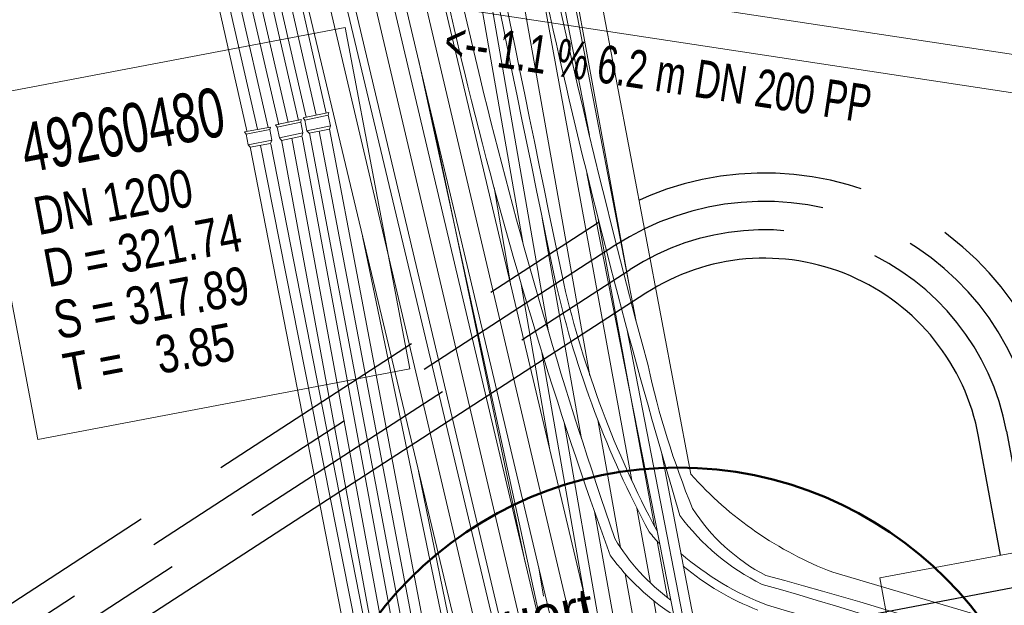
# Model space of a CAD drawing. Extents: x 3503739 to 3504470, y 5375172 to 5375561.
# Tile 91 of 142: x 3504133.21 to 3504138.4, y 5375426.6 to 5375429.69. Entities that reach past the tile are written whole.
import ezdxf

# ---------------------------------------------------------------- set-up
doc = ezdxf.new("R2010")
doc.units = 0
doc.header["$MEASUREMENT"] = 0
doc.linetypes.add('2', pattern=[3.4, 1.2, -0.5, 1.2, -0.5])
for name, color, linetype in [('_4WP_KANALISATIO', 7, 'Continuous'), ('_4WP_KANCAD__', 7, 'Continuous'), ('_4WP_KANCADT_', 7, 'Continuous'), ('_4WP_KANCADT__', 7, 'Continuous'), ('_4WP_LICHT-KSR', 7, 'Continuous'), ('_4WP_LICHT-LAMPE', 7, 'Continuous'), ('_4WP_STADT_BEW_S', 7, 'Continuous'), ('_4WP_STADT_DATEN', 7, 'Continuous'), ('_4WP_STADT_STROM', 7, 'Continuous'), ('BHM_2022-12-01BR', 7, 'Continuous'), ('BHM_BAUM_NEU', 7, 'Continuous')]:
    doc.layers.add(name, color=color, linetype=linetype)
doc.styles.add('118', font='TXT', dxfattribs={"width": 0.7, "height": 0.26})
doc.styles.add('119', font='TXT', dxfattribs={"width": 0.8, "height": 0.2})
doc.styles.add('184', font='ARIAL.TTF', dxfattribs={"height": 0.2})
doc.styles.add('75', font='TXT', dxfattribs={"width": 0.7, "height": 0.2})

# ---------------------------------------------------------------- blocks, each defined once
blk = doc.blocks.new('WP_LP-1020')
at = {"color": 7, "linetype": 'Continuous', "lineweight": 20}
for p, q in [((-0.8253, 0.8253), (0.8253, 0.8253)), ((-0.8253, -0.8253), (-0.8253, 0.8253)), ((0.8253, -0.8253), (0.8253, 0.8253)), ((-0.8253, -0.8253), (0.8253, -0.8253))]:
    blk.add_line(p, q, dxfattribs=at)
at = {"color": 1, "linetype": 'Continuous', "lineweight": 9}
for p, q in [((0, 0.324962), (0, 0.649924)), ((0, 0.649924), (0, 0.324962)), ((-0.554739, 0.55475), (-0.229777, 0.229788)), ((0.229777, 0.229788), (0.554739, 0.55475)), ((0.229777, 0.229788), (0.554739, 0.55475)), ((-0.324962, 0), (-0.649924, 0)), ((-0.324962, 0), (-0.649924, 0)), ((0.324962, 0), (0.649924, 0)), ((-0.229777, -0.229777), (-0.554739, -0.554739)), ((-0.229777, -0.229777), (-0.554739, -0.554739)), ((0.229777, -0.229777), (0.554739, -0.554739)), ((0.229777, -0.229777), (0.554739, -0.554739)), ((0, -0.324962), (0, -0.649924)), ((0, -0.324962), (0, -0.649924))]:
    blk.add_line(p, q, dxfattribs=at)
at = {"color": 7, "linetype": 'Continuous', "lineweight": 20}
blk.add_circle((0, 0), 0.272749, dxfattribs=at)

msp = doc.modelspace()

# ---------------------------------------------------------------- linework, layer by layer
at = {"layer": '_4WP_KANCAD__', "color": 1, "linetype": 'Continuous', "lineweight": 13}
msp.add_lwpolyline([(3504139.415694, 5375429.357488), (3504133.782028, 5375430.213864), (3504133.751972, 5375430.016136), (3504139.385637, 5375429.15976)], dxfattribs=at)
at = {"layer": '_4WP_KANCADT_', "color": 7, "linetype": 'Continuous', "lineweight": 13}
msp.add_lwpolyline([(3504132.958712, 5375429.273721), (3504134.923698, 5375429.646323), (3504135.265374, 5375427.844431), (3504133.300388, 5375427.471829), (3504132.958712, 5375429.273721)], dxfattribs=at)
at = {"layer": '_4WP_KANCADT_', "color": 1, "linetype": 'Continuous', "lineweight": 20}
msp.add_lwpolyline([(3504132.958712, 5375429.273721), (3504134.923698, 5375429.646323), (3504135.265374, 5375427.844431), (3504133.300388, 5375427.471829), (3504132.958712, 5375429.273721)], dxfattribs=at)
at = {"layer": '_4WP_LICHT-KSR', "color": 190, "linetype": '2', "lineweight": 30}
for points in [[(3504129.988785, 5375424.547821), (3504136.2648, 5375428.620642, -0.5344607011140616), (3504138.709046, 5375427.569805), (3504138.825129, 5375426.942895)], [(3504138.677637, 5375426.915584), (3504138.561554, 5375427.542494, 0.5344610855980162), (3504136.346455, 5375428.494815), (3504130.070441, 5375424.421994)]]:
    msp.add_lwpolyline(points, format="xyb", dxfattribs=at)
at = {"layer": '_4WP_STADT_BEW_S', "color": 142, "linetype": 'Continuous', "lineweight": 30}
msp.add_line((3504123.427402, 5375423.830051), (3504143.699033, 5375427.691259), dxfattribs=at)
at = {"layer": '_4WP_STADT_DATEN', "color": 7, "linetype": 'Continuous', "lineweight": 30}
msp.add_lwpolyline([(3504138.382651, 5375426.860962), (3504138.266568, 5375427.487872, 0.5344609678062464), (3504136.509766, 5375428.243162), (3504130.95535, 5375424.638622, 0.1543914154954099), (3504130.571959, 5375424.172954, -0.2530761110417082), (3504129.839807, 5375423.56545), (3504129.594636, 5375423.516548)], format="xyb", dxfattribs=at)
at = {"layer": '_4WP_STADT_STROM', "color": 3, "linetype": '2', "lineweight": 30}
msp.add_lwpolyline([(3504128.896028, 5375423.951678), (3504129.698703, 5375424.111776, 0.09497521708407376), (3504130.152097, 5375424.296168), (3504136.42811, 5375428.368989, -0.5344613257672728), (3504138.414061, 5375427.515183), (3504138.530144, 5375426.888273)], format="xyb", dxfattribs=at)
at = {"layer": 'BHM_2022-12-01BR', "color": 251, "linetype": 'Continuous', "lineweight": 9}
msp.add_line((3504134.594996, 5375438.698106), (3504136.747797, 5375427.287818), dxfattribs=at)
at = {"layer": 'BHM_2022-12-01BR', "color": 40, "linetype": 'Continuous', "lineweight": 9}
for p, q in [((3504136.431562, 5375428.239506, -0.015644), (3504135.012421, 5375435.99726, -0.036678)), ((3504136.21555, 5375427.807895, 0.042522), (3504135.248282, 5375433.243943, 0.087355)), ((3504136.436178, 5375427.254847, -0.045407), (3504135.894896, 5375430.215862, -0.061312)), ((3504136.171086, 5375427.475787, 0.035366), (3504135.963734, 5375428.640128, 0.039851)), ((3504136.555561, 5375427.013793, -0.042321), (3504136.259471, 5375428.635854, -0.063178)), ((3504136.377016, 5375426.900457, 0.035038), (3504136.257073, 5375427.574539, 0.040598)), ((3504136.439684, 5375425.967541, 0.029558), (3504136.239551, 5375427.091343, 0.033886)), ((3504136.535151, 5375426.713427, -0.042498), (3504136.462875, 5375427.108805, -0.044622)), ((3504136.624329, 5375426.637066, -0.037477), (3504136.569962, 5375426.934901, -0.041307)), ((3504136.542807, 5375425.96871, 0.027354), (3504136.401522, 5375426.762735, 0.033903)), ((3504136.65797, 5375426.041559, -0.038889), (3504136.552229, 5375426.620003, -0.041996))]:
    msp.add_line(p, q, dxfattribs=at)
at = {"layer": 'BHM_2022-12-01BR', "color": 30, "linetype": 'Continuous', "lineweight": 9}
for p, q in [((3504134.812766, 5375434.540477), (3504135.860506, 5375428.513333)), ((3504135.453748, 5375431.167637), (3504135.996862, 5375428.039082)), ((3504135.708946, 5375428.802217), (3504135.798374, 5375428.281949)), ((3504135.852689, 5375428.291831), (3504136.003231, 5375427.416135)), ((3504135.961794, 5375427.930668), (3504136.184196, 5375426.651301)), ((3504136.07979, 5375427.56138), (3504136.370999, 5375425.883902)), ((3504135.944807, 5375426.794578, -0.13045), (3504135.97035, 5375426.644811, -0.130611))]:
    msp.add_line(p, q, dxfattribs=at)
at = {"layer": 'BHM_2022-12-01BR', "color": 150, "linetype": 'Continuous', "lineweight": 9}
for p, q in [((3504133.732426, 5375433.992623, 0.223997), (3504134.823316, 5375429.194365, 0.225024)), ((3504133.521306, 5375433.941809, 0.223908), (3504134.622698, 5375429.145529, 0.225044)), ((3504133.575153, 5375433.952859, 0.223997), (3504134.677386, 5375429.155666, 0.22504)), ((3504134.716966, 5375429.172201, 0.225024), (3504133.627853, 5375433.969929, 0.223709)), ((3504133.678579, 5375433.981574, 0.223908), (3504134.769485, 5375429.183146, 0.225024)), ((3504134.404933, 5375429.101469, 0.225024), (3504133.313806, 5375433.89749, 0.223709)), ((3504133.364532, 5375433.909135, 0.223908), (3504134.460011, 5375429.109937, 0.225024)), ((3504133.418379, 5375433.920185, 0.223997), (3504134.516944, 5375429.119271, 0.225024)), ((3504134.572381, 5375429.13313, 0.223709), (3504133.47058, 5375433.930164, 0.223709)), ((3504134.55632, 5375429.131695, 0.225044), (3504134.691828, 5375429.159936, 0.225044)), ((3504134.691828, 5375429.159936, 0.225044), (3504134.688968, 5375429.146121, 0.225044)), ((3504134.701731, 5375429.169026, 0.225024), (3504134.83729, 5375429.197278, 0.225024)), ((3504134.709872, 5375429.157502, 0.225024), (3504134.701731, 5375429.169026, 0.225024)), ((3504134.83443, 5375429.183462, 0.225024), (3504134.709872, 5375429.157502, 0.225024)), ((3504134.709872, 5375429.157502, 0.225024), (3504134.721513, 5375429.101644, 0.225024)), ((3504134.83729, 5375429.197278, 0.225024), (3504134.83443, 5375429.183462, 0.225024)), ((3504134.846071, 5375429.127604, 0.225024), (3504134.83443, 5375429.183462, 0.225024)), ((3504134.392283, 5375429.095529, 0.225024), (3504134.528375, 5375429.120811, 0.225024)), ((3504134.525214, 5375429.107061, 0.225024), (3504134.400171, 5375429.083831, 0.225024)), ((3504134.528375, 5375429.120811, 0.225024), (3504134.525214, 5375429.107061, 0.225024)), ((3504134.535636, 5375429.050962, 0.225024), (3504134.525214, 5375429.107061, 0.225024)), ((3504134.56446, 5375429.120172, 0.225044), (3504134.55632, 5375429.131695, 0.225044)), ((3504134.688968, 5375429.146121, 0.225044), (3504134.56446, 5375429.120172, 0.225044)), ((3504134.56446, 5375429.120172, 0.225044), (3504134.576102, 5375429.064314, 0.225044)), ((3504134.700609, 5375429.090263, 0.225044), (3504134.688968, 5375429.146121, 0.225044)), ((3504134.721513, 5375429.101644, 0.225024), (3504134.846071, 5375429.127604, 0.225024)), ((3504134.733114, 5375429.088079, 0.225024), (3504134.721513, 5375429.101644, 0.225024)), ((3504134.840859, 5375429.110189, 0.225203), (3504134.733114, 5375429.088079, 0.225024)), ((3504134.832275, 5375429.108428, 0.225189), (3504134.733114, 5375429.088079, 0.225024)), ((3504134.846071, 5375429.127604, 0.225024), (3504134.840859, 5375429.110189, 0.225203)), ((3504134.840859, 5375429.110189, 0.225203), (3504135.331376, 5375426.523158, 0.111924)), ((3504134.400171, 5375429.083831, 0.225024), (3504134.392283, 5375429.095529, 0.225024)), ((3504134.400171, 5375429.083831, 0.225024), (3504134.410593, 5375429.027733, 0.225024)), ((3504134.410593, 5375429.027733, 0.225024), (3504134.535636, 5375429.050962, 0.225024)), ((3504134.535636, 5375429.050962, 0.225024), (3504134.530045, 5375429.033665, 0.225203)), ((3504134.576102, 5375429.064314, 0.225044), (3504134.700609, 5375429.090263, 0.225044)), ((3504134.587703, 5375429.050749, 0.225044), (3504134.576102, 5375429.064314, 0.225044)), ((3504135.065668, 5375426.464134, 0.111924), (3504134.587054, 5375429.053978, 0.225409)), ((3504134.695397, 5375429.072848, 0.225223), (3504134.587703, 5375429.050749, 0.225044)), ((3504134.64155, 5375429.061798, 0.225133), (3504135.119885, 5375426.473764, 0.111924)), ((3504134.700609, 5375429.090263, 0.225044), (3504134.695397, 5375429.072848, 0.225223)), ((3504134.696548, 5375429.06969, 0.22513), (3504135.174103, 5375426.483394, 0.111924)), ((3504135.222941, 5375426.503899, 0.111924), (3504134.734568, 5375429.088378, 0.225026)), ((3504134.786961, 5375429.099129, 0.225114), (3504135.277158, 5375426.513529, 0.111924)), ((3504134.421895, 5375429.013918, 0.225024), (3504134.410593, 5375429.027733, 0.225024)), ((3504134.924033, 5375426.439127, 0.111969), (3504134.421521, 5375429.016251, 0.225024)), ((3504134.530045, 5375429.033665, 0.225203), (3504134.421895, 5375429.013918, 0.225024)), ((3504134.47597, 5375429.023792, 0.225113), (3504134.985209, 5375426.449621, 0.111834)), ((3504134.530419, 5375429.031333, 0.225203), (3504135.03455, 5375426.457813, 0.111969))]:
    msp.add_line(p, q, dxfattribs=at)
at = {"layer": 'BHM_2022-12-01BR', "color": 42, "linetype": 'Continuous', "lineweight": 9}
for p, q in [((3504135.246613, 5375430.613929, -0.002508), (3504136.336066, 5375426.010308)), ((3504135.050203, 5375430.576185, -0.002835), (3504136.141666, 5375425.963311)), ((3504135.154341, 5375430.596197, -0.00272), (3504136.23867, 5375425.986762)), ((3504134.858433, 5375430.248342, -0.002965), (3504135.949897, 5375425.635468)), ((3504134.962572, 5375430.268355, -0.00285), (3504136.0469, 5375425.658919)), ((3504135.054843, 5375430.286086, -0.002638), (3504136.144296, 5375425.682465)), ((3504134.801, 5375429.932089, -0.002692), (3504135.885328, 5375425.322653)), ((3504134.884464, 5375429.954196, -0.00248), (3504135.982725, 5375425.3462)), ((3504134.687127, 5375429.921642, -0.002807), (3504135.788325, 5375425.299202))]:
    msp.add_line(p, q, dxfattribs=at)
at = {"layer": 'BHM_2022-12-01BR', "color": 4, "linetype": 'Continuous', "lineweight": 9}
for p, q in [((3504136.033544, 5375430.307367, 0.00482), (3504136.459473, 5375428.094495)), ((3504135.976955, 5375430.289022, 0.004661), (3504136.212223, 5375429.077891, 0.003167)), ((3504135.310281, 5375429.476803, -0.005964), (3504136.024218, 5375426.189091, -0.004418)), ((3504135.376044, 5375429.198813, -0.014463), (3504135.874237, 5375426.822976, -0.009014)), ((3504136.199682, 5375428.875592, 0.003042), (3504136.68969, 5375426.378766)), ((3504135.015152, 5375428.544452, 0.004046), (3504135.86206, 5375424.46561, 0.005139)), ((3504136.41059, 5375428.056726), (3504136.731939, 5375426.402458)), ((3504136.592386, 5375427.40396), (3504136.77997, 5375426.42939)), ((3504135.310507, 5375427.304419, 0.002957), (3504135.899078, 5375424.444593, 0.002066))]:
    msp.add_line(p, q, dxfattribs=at)
at = {"layer": 'BHM_2022-12-01BR', "color": 190, "linetype": 'Continuous', "lineweight": 9}
for points in [[(3504134.49794, 5375436.290352, 0.007657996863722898), (3504136.036863, 5375428.287745)], [(3504134.53787, 5375436.298156, 0.007657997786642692), (3504136.076793, 5375428.295548)], [(3504136.036863, 5375428.287745, 0.06494768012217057), (3504136.527607, 5375426.983385)], [(3504136.076793, 5375428.295548, 0.06494768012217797), (3504136.567537, 5375426.991188)], [(3504136.527607, 5375426.983385, 0.01483828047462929), (3504136.583388, 5375426.920423)], [(3504136.567537, 5375426.991188, 0.0005756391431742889), (3504136.570022, 5375426.988533)], [(3504136.695399, 5375426.868769, 0.08477119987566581), (3504137.151875, 5375426.596108)], [(3504136.708068, 5375426.802945, 0.08114697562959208), (3504137.101709, 5375426.570576)], [(3504140.473478, 5375425.390888, 0.03631601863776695), (3504137.151875, 5375426.596108)]]:
    msp.add_lwpolyline(points, format="xyb", dxfattribs=at)
at = {"layer": 'BHM_2022-12-01BR', "color": 7, "linetype": 'Continuous', "lineweight": 9}
for points in [[(3504135.653216, 5375431.836908, 0.0246724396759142), (3504136.521776, 5375427.861728)], [(3504135.600362, 5375431.785507, 0.03106609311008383), (3504136.690003, 5375427.070483)], [(3504135.111543, 5375431.727657, 0.05229494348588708), (3504136.323833, 5375426.855451)], [(3504135.179303, 5375431.698603, 0.04524749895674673), (3504136.346613, 5375426.948089)], [(3504136.521776, 5375427.861728, 0.04243494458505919), (3504136.756766, 5375427.107503)], [(3504136.756766, 5375427.107503, 0.1297101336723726), (3504137.144247, 5375426.752977)], [(3504136.690003, 5375427.070483, 0.1187127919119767), (3504137.123502, 5375426.706754)], [(3504136.346613, 5375426.948089, 0.09801195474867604), (3504136.641548, 5375426.624071)], [(3504136.323833, 5375426.857585, 0.08824332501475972), (3504136.657361, 5375426.543498)], [(3504140.233157, 5375425.629246, 0.04430548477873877), (3504137.144247, 5375426.752977)], [(3504140.156349, 5375425.599013, 0.03651577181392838), (3504137.123502, 5375426.706754)]]:
    msp.add_lwpolyline(points, format="xyb", dxfattribs=at)
at = {"layer": 'BHM_2022-12-01BR', "color": 251, "linetype": 'Continuous', "lineweight": 9}
msp.add_lwpolyline([(3504136.747797, 5375427.287818, 0.1196860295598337), (3504137.496682, 5375426.770783)], format="xyb", dxfattribs=at)
msp.add_lwpolyline([(3504137.496682, 5375426.770783), (3504139.006577, 5375426.323745), (3504140.494317, 5375425.694278), (3504141.295882, 5375425.231494), (3504141.469025, 5375424.874395)], dxfattribs=at)
at = {"layer": 'BHM_BAUM_NEU', "color": 91, "linetype": 'Continuous', "lineweight": 50}
msp.add_circle((3504136.68, 5375425.3234), 2, dxfattribs=at)

# ---------------------------------------------------------------- block references
at = {"layer": '_4WP_LICHT-LAMPE', "color": 7, "rotation": 280.5929969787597}
msp.add_blockref('WP_LP-1020', (3504138.707468, 5375426.082243), dxfattribs=at)

# ---------------------------------------------------------------- texts
at = {"layer": '_4WP_KANALISATIO', "color": 1, "linetype": 'Continuous', "style": '184'}
msp.add_text('Druckleitung überquert', height=0.2, rotation=10.5936408, dxfattribs=at).set_placement((3504133.470076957, 5375425.975489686))
at = {"layer": '_4WP_KANCADT_', "color": 1, "linetype": 'Continuous'}
for s, height, style, width, p in [('49260480', 0.26, '118', 0.7, (3504133.240909, 5375428.877664)), ('DN 1200', 0.2, '119', 0.8, (3504133.303134, 5375428.549512)), ('D = 321.74', 0.2, '119', 0.8, (3504133.355298, 5375428.274414)), ('S = 317.89', 0.2, '119', 0.8, (3504133.407462, 5375427.999316)), ('T =   3.85', 0.2, '119', 0.8, (3504133.459627, 5375427.724218))]:
    msp.add_text(s, height=height, rotation=10.73700000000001, dxfattribs=dict(at, style=style, width=width)).set_placement(p)
at = {"layer": '_4WP_KANCADT__', "color": 1, "linetype": 'Continuous', "style": '75', "width": 0.7}
msp.add_text('<-- 1.1 % 6.2 m DN 200 PP', height=0.2, rotation=351.3566115, dxfattribs=at).set_placement((3504135.435869, 5375429.482567))

doc.saveas('drawing.dxf')
